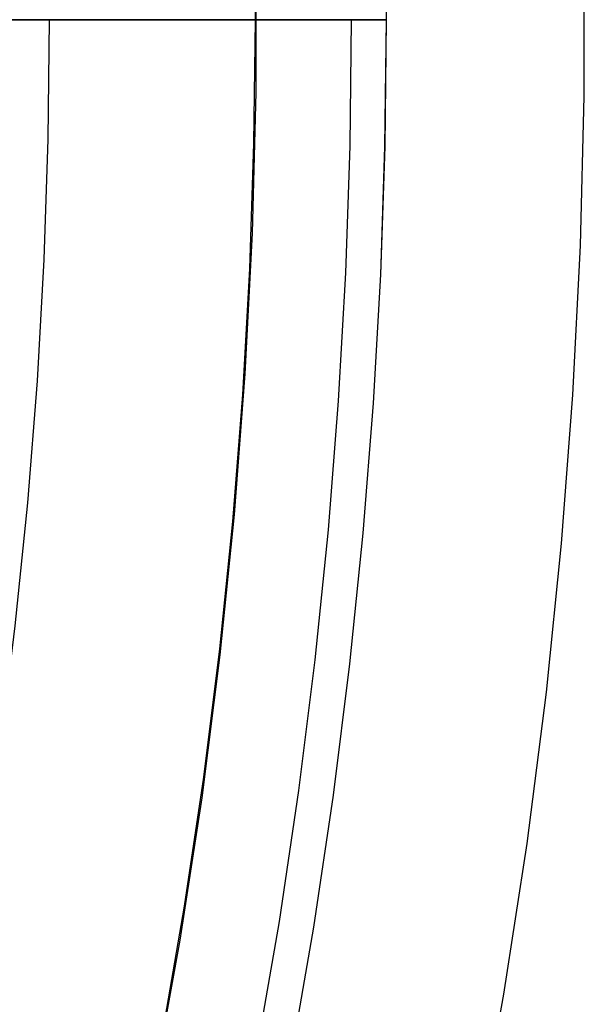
# Model space of a CAD drawing. Header units: millimetres. Extents: x -14 to 488, y -50 to 50.
# Tile 202 of 256: x 399 to 401.46, y -4.62 to -0.32. Entities that reach past the tile are written whole.
import ezdxf

# ---------------------------------------------------------------- set-up
doc = ezdxf.new("R2010")
doc.units = ezdxf.units.MM
doc.header["$MEASUREMENT"] = 0
doc.layers.add('Default', color=7, linetype='Continuous')

msp = doc.modelspace()

# ---------------------------------------------------------------- linework, layer by layer
at = {"layer": 'Default'}
for points in [[(400.0187, 0.2264), (400.0247, -0.3158)], [(400.5914, 0.2392), (400.5976, -0.3158)], [(400.5915, 0.2392), (400.5976, -0.3158)], [(399.9318, -9.0929), (400.1501, -8.4623), (400.352, -7.8263), (400.5375, -7.1852), (400.7063, -6.5396), (400.8585, -5.8898), (400.9939, -5.2364), (401.1124, -4.5796), (401.2139, -3.9201), (401.2984, -3.2581), (401.3645, -2.6081), (401.4141, -1.9565), (401.4473, -1.304), (401.464, -0.6508), (401.4642, 0.0026)], [(399.9318, -9.0929), (400.1501, -8.4623), (400.352, -7.8263), (400.5375, -7.1852), (400.7063, -6.5396), (400.8585, -5.8898), (400.9939, -5.2364), (401.1124, -4.5796), (401.2139, -3.9201), (401.2984, -3.2581), (401.3645, -2.6081), (401.4141, -1.9565), (401.4473, -1.304), (401.464, -0.6508), (401.4642, 0.0026)], [(398.3605, -9.1962), (398.582, -8.6061), (398.7882, -8.0105), (398.979, -7.4097), (399.1541, -6.8042), (399.3136, -6.1944), (399.4573, -5.5807), (399.5852, -4.9634), (399.6971, -4.3431), (399.7931, -3.7202), (399.8728, -3.0949), (399.9353, -2.4809), (399.9822, -1.8655), (400.0135, -1.2492), (400.0293, -0.6322), (400.0295, -0.015)], [(398.3605, -9.1962), (398.582, -8.6061), (398.7882, -8.0105), (398.979, -7.4097), (399.1541, -6.8042), (399.3136, -6.1944), (399.4573, -5.5807), (399.5852, -4.9634), (399.6971, -4.3431), (399.7931, -3.7202), (399.8728, -3.0949), (399.9353, -2.4809), (399.9822, -1.8655), (400.0135, -1.2492), (400.0293, -0.6322), (400.0295, -0.015)], [(399.1251, -0.3158), (399.1193, -0.838), (399.1018, -1.3647), (399.0721, -1.8954), (399.03, -2.4299), (398.9752, -2.9677), (398.9075, -3.5085), (398.8266, -4.0518), (398.7323, -4.5971), (398.6244, -5.1441), (398.5026, -5.6922), (398.3669, -6.2409), (398.2169, -6.7899), (398.0527, -7.3384), (397.874, -7.8861), (397.6809, -8.4323), (397.4732, -8.9765)], [(400.0247, -0.3158), (400.0187, -0.858), (400.0004, -1.4048), (399.9696, -1.9558), (399.9259, -2.5107), (399.869, -3.0691), (399.7988, -3.6306), (399.7148, -4.1946), (399.6169, -4.7608), (399.5048, -5.3287), (399.3784, -5.8977), (399.2374, -6.4675), (399.0818, -7.0374), (398.9112, -7.6069), (398.7257, -8.1755), (398.5252, -8.7426), (398.3096, -9.3077)], [(400.4448, -0.3158), (400.4387, -0.8673), (400.4201, -1.4235), (400.3887, -1.984), (400.3443, -2.5485), (400.2865, -3.1165), (400.215, -3.6876), (400.1296, -4.2613), (400.03, -4.8372), (399.916, -5.4149), (399.7874, -5.9937), (399.644, -6.5733), (399.4856, -7.153), (399.3122, -7.7323), (399.1235, -8.3107), (398.9195, -8.8875), (398.7002, -9.4623)], [(400.5976, -0.3158), (400.5915, -0.8707), (400.5728, -1.4303), (400.5412, -1.9943), (400.4965, -2.5622), (400.4383, -3.1337), (400.3664, -3.7083), (400.2804, -4.2856), (400.1802, -4.865), (400.0655, -5.4462), (399.9362, -6.0286), (399.7919, -6.6118), (399.6325, -7.195), (399.458, -7.7779), (399.2682, -8.3598), (399.0629, -8.9402)], [(400.5976, -0.3158), (400.5914, -0.8707), (400.5727, -1.4303), (400.5412, -1.9943), (400.4965, -2.5622), (400.4383, -3.1337), (400.3664, -3.7083), (400.2804, -4.2856), (400.1802, -4.865), (400.0655, -5.4462), (399.9361, -6.0286), (399.7919, -6.6118), (399.6325, -7.195), (399.458, -7.7779), (399.2682, -8.3598), (399.0629, -8.9402)]]:
    msp.add_lwpolyline(points, dxfattribs=at)
at = {"layer": 'Default', "extrusion": (0.113737, 0.993511, 0)}
for points in [[(-396.1952, 22.4213), (-396.1955, 22.3872), (-396.1966, 22.3528), (-396.1984, 22.3181), (-396.201, 22.2832), (-396.2043, 22.248), (-396.2084, 22.2127), (-396.2134, 22.1772), (-396.2191, 22.1416), (-396.2257, 22.1058), (-396.2331, 22.07), (-396.2414, 22.0342), (-396.2505, 21.9983), (-396.2606, 21.9625), (-396.2715, 21.9267), (-396.2832, 21.891), (-396.2959, 21.8554), (-396.3095, 21.82), (-396.3239, 21.7848), (-396.3392, 21.7499), (-396.3555, 21.7152), (-396.3726, 21.6809), (-396.3905, 21.6469), (-396.4094, 21.6133), (-396.429, 21.5801), (-396.4496, 21.5474), (-396.4709, 21.5151), (-396.4931, 21.4834), (-396.5161, 21.4523), (-396.5398, 21.4218), (-396.5643, 21.392), (-396.5895, 21.3628), (-396.6154, 21.3343), (-396.642, 21.3065), (-396.6693, 21.2795), (-396.6972, 21.2532), (-396.7256, 21.2278), (-396.7547, 21.2032), (-396.7842, 21.1794), (-396.8143, 21.1566), (-396.8449, 21.1346), (-396.8758, 21.1135), (-396.9072, 21.0933), (-396.9389, 21.074), (-396.971, 21.0557), (-397.0034, 21.0383), (-397.036, 21.0219), (-397.0688, 21.0064), (-397.1019, 20.9919), (-397.1351, 20.9783), (-397.1684, 20.9657), (-397.2018, 20.9541), (-397.2352, 20.9433), (-397.2687, 20.9335), (-397.3022, 20.9247), (-397.3356, 20.9167), (-397.3689, 20.9096), (-397.4022, 20.9035), (-397.4353, 20.8982), (-397.4683, 20.8938), (-397.5011, 20.8902), (-397.5337, 20.8874), (-397.5661, 20.8855), (-397.5982, 20.8844), (-397.63, 20.884), (-397.6619, 20.8844), (-397.694, 20.8855), (-397.7264, 20.8874), (-397.759, 20.8902), (-397.7918, 20.8938), (-397.8248, 20.8982), (-397.8579, 20.9035), (-397.8911, 20.9096), (-397.9245, 20.9167), (-397.9579, 20.9247), (-397.9914, 20.9335), (-398.0249, 20.9433), (-398.0583, 20.9541), (-398.0917, 20.9657), (-398.125, 20.9783), (-398.1582, 20.9919), (-398.1913, 21.0064), (-398.2241, 21.0219), (-398.2567, 21.0383), (-398.2891, 21.0557), (-398.3211, 21.074), (-398.3529, 21.0933), (-398.3843, 21.1135), (-398.4152, 21.1346), (-398.4458, 21.1566), (-398.4758, 21.1794), (-398.5054, 21.2032), (-398.5345, 21.2278), (-398.5629, 21.2532), (-398.5908, 21.2795), (-398.6181, 21.3065), (-398.6447, 21.3343), (-398.6706, 21.3628), (-398.6958, 21.392), (-398.7203, 21.4218), (-398.744, 21.4523), (-398.767, 21.4834), (-398.7892, 21.5151), (-398.8105, 21.5474), (-398.831, 21.5801), (-398.8507, 21.6133), (-398.8696, 21.6469), (-398.8875, 21.6809), (-398.9046, 21.7152), (-398.9209, 21.7499), (-398.9362, 21.7848), (-398.9506, 21.82), (-398.9642, 21.8554), (-398.9769, 21.891), (-398.9886, 21.9267), (-398.9995, 21.9625), (-399.0095, 21.9983), (-399.0187, 22.0342), (-399.027, 22.07), (-399.0344, 22.1058), (-399.041, 22.1416), (-399.0467, 22.1772), (-399.0517, 22.2127), (-399.0558, 22.248), (-399.0591, 22.2832), (-399.0617, 22.3181), (-399.0635, 22.3528), (-399.0646, 22.3872), (-399.0649, 22.4213)], [(-399.0649, 22.4213), (-399.0646, 22.4554), (-399.0635, 22.4899), (-399.0617, 22.5245), (-399.0591, 22.5595), (-399.0558, 22.5946), (-399.0517, 22.6299), (-399.0467, 22.6654), (-399.041, 22.7011), (-399.0344, 22.7368), (-399.027, 22.7726), (-399.0187, 22.8085), (-399.0095, 22.8443), (-398.9995, 22.8802), (-398.9886, 22.916), (-398.9769, 22.9516), (-398.9642, 22.9872), (-398.9506, 23.0226), (-398.9362, 23.0578), (-398.9209, 23.0927), (-398.9046, 23.1274), (-398.8875, 23.1618), (-398.8696, 23.1958), (-398.8507, 23.2294), (-398.831, 23.2626), (-398.8105, 23.2953), (-398.7892, 23.3275), (-398.767, 23.3592), (-398.744, 23.3903), (-398.7203, 23.4208), (-398.6958, 23.4507), (-398.6706, 23.4799), (-398.6447, 23.5084), (-398.6181, 23.5362), (-398.5908, 23.5632), (-398.5629, 23.5894), (-398.5345, 23.6148), (-398.5054, 23.6394), (-398.4758, 23.6632), (-398.4458, 23.6861), (-398.4152, 23.7081), (-398.3843, 23.7292), (-398.3529, 23.7493), (-398.3211, 23.7686), (-398.2891, 23.7869), (-398.2567, 23.8043), (-398.2241, 23.8207), (-398.1913, 23.8362), (-398.1582, 23.8507), (-398.125, 23.8643), (-398.0917, 23.8769), (-398.0583, 23.8886), (-398.0249, 23.8993), (-397.9914, 23.9091), (-397.9579, 23.918), (-397.9245, 23.9259), (-397.8911, 23.933), (-397.8579, 23.9392), (-397.8248, 23.9444), (-397.7918, 23.9489), (-397.759, 23.9524), (-397.7264, 23.9552), (-397.694, 23.9571), (-397.6619, 23.9583), (-397.63, 23.9587), (-397.5982, 23.9583), (-397.5661, 23.9571), (-397.5337, 23.9552), (-397.5011, 23.9524), (-397.4683, 23.9489), (-397.4353, 23.9444), (-397.4022, 23.9392), (-397.3689, 23.933), (-397.3356, 23.9259), (-397.3022, 23.918), (-397.2687, 23.9091), (-397.2352, 23.8993), (-397.2018, 23.8886), (-397.1684, 23.8769), (-397.1351, 23.8643), (-397.1019, 23.8507), (-397.0688, 23.8362), (-397.036, 23.8207), (-397.0034, 23.8043), (-396.971, 23.7869), (-396.9389, 23.7686), (-396.9072, 23.7493), (-396.8758, 23.7292), (-396.8449, 23.7081), (-396.8143, 23.6861), (-396.7842, 23.6632), (-396.7547, 23.6394), (-396.7256, 23.6148), (-396.6972, 23.5894), (-396.6693, 23.5632), (-396.642, 23.5362), (-396.6154, 23.5084), (-396.5895, 23.4799), (-396.5643, 23.4507), (-396.5398, 23.4208), (-396.5161, 23.3903), (-396.4931, 23.3592), (-396.4709, 23.3275), (-396.4496, 23.2953), (-396.429, 23.2626), (-396.4094, 23.2294), (-396.3905, 23.1958), (-396.3726, 23.1618), (-396.3555, 23.1274), (-396.3392, 23.0927), (-396.3239, 23.0578), (-396.3095, 23.0226), (-396.2959, 22.9872), (-396.2832, 22.9516), (-396.2715, 22.916), (-396.2606, 22.8802), (-396.2505, 22.8443), (-396.2414, 22.8085), (-396.2331, 22.7726), (-396.2257, 22.7368), (-396.2191, 22.7011), (-396.2134, 22.6654), (-396.2084, 22.6299), (-396.2043, 22.5946), (-396.201, 22.5595), (-396.1984, 22.5245), (-396.1966, 22.4899), (-396.1955, 22.4554), (-396.1952, 22.4213)]]:
    msp.add_lwpolyline(points, dxfattribs=at)
at = {"layer": 'Default'}
for points in [[(399.9571, -0.3158, 93.2813), (400.5976, -0.3158, 30.9761), (400.5858, -0.3158, 30.188), (400.571, -0.3158, 29.8217), (400.5506, -0.3158, 29.4732), (400.5249, -0.3158, 29.1418), (400.4943, -0.3158, 28.8272), (400.459, -0.3158, 28.5287), (400.4194, -0.3158, 28.2458), (400.3757, -0.3158, 27.9779), (400.3283, -0.3158, 27.7245), (400.2775, -0.3158, 27.485), (400.2235, -0.3158, 27.259), (400.1667, -0.3158, 27.0457), (400.1073, -0.3158, 26.8448), (400.0457, -0.3158, 26.6557), (399.9822, -0.3158, 26.4777), (399.9171, -0.3158, 26.3104), (399.8507, -0.3158, 26.1532), (399.7832, -0.3158, 26.0056), (399.715, -0.3158, 25.867), (399.6464, -0.3158, 25.7369), (399.5777, -0.3158, 25.6147), (399.5092, -0.3158, 25.4999), (399.4412, -0.3158, 25.392), (399.374, -0.3158, 25.2903), (399.3079, -0.3158, 25.1943), (398.9014, -0.3158, 24.6375)], [(398.9014, -0.3158, 20.8625), (399.3079, -0.3158, 20.3055), (399.374, -0.3158, 20.2095), (399.4412, -0.3158, 20.1077), (399.5092, -0.3158, 19.9995), (399.5777, -0.3158, 19.8845), (399.6464, -0.3158, 19.7621), (399.715, -0.3158, 19.6317), (399.7832, -0.3158, 19.4928), (399.8507, -0.3158, 19.3448), (399.9171, -0.3158, 19.1871), (399.9822, -0.3158, 19.0193), (400.0457, -0.3158, 18.8408), (400.1073, -0.3158, 18.6509), (400.1667, -0.3158, 18.4493), (400.2235, -0.3158, 18.2352), (400.2775, -0.3158, 18.0082), (400.3283, -0.3158, 17.7678), (400.3757, -0.3158, 17.5133), (400.4194, -0.3158, 17.2442), (400.459, -0.3158, 16.9599), (400.4943, -0.3158, 16.66), (400.5249, -0.3158, 16.3438), (400.5506, -0.3158, 16.0108), (400.571, -0.3158, 15.6605), (400.5858, -0.3158, 15.2923), (400.5976, -0.3158, 14.5), (400.5487, -0.3158, 9.9315), (400.4927, -0.3158, 8.223), (400.4198, -0.3158, 6.835), (400.3334, -0.3158, 5.7201), (400.2367, -0.3158, 4.8308), (400.1854, -0.3158, 4.4559), (400.1327, -0.3158, 4.1196), (400.079, -0.3158, 3.8159), (400.0247, -0.3158, 3.5391), (399.9701, -0.3158, 3.2837), (399.915, -0.3158, 3.0479), (399.8592, -0.3158, 2.8303), (399.8022, -0.3158, 2.6296), (399.7439, -0.3158, 2.4444), (399.6839, -0.3158, 2.2736), (399.6532, -0.3158, 2.1931), (399.6219, -0.3158, 2.1157), (399.5901, -0.3158, 2.0412), (399.5577, -0.3158, 1.9695), (399.5247, -0.3158, 1.9004), (399.4909, -0.3158, 1.8337), (399.4565, -0.3158, 1.7693), (399.4213, -0.3158, 1.7069), (399.3853, -0.3158, 1.6466), (399.3485, -0.3158, 1.588), (399.3109, -0.3158, 1.531), (399.2723, -0.3158, 1.4754), (399.2328, -0.3158, 1.4212), (399.1924, -0.3158, 1.3681), (399.1509, -0.3158, 1.3159), (399.1084, -0.3158, 1.2646), (399.0201, -0.3158, 1.1636), (398.9271, -0.3158, 1.0639)]]:
    msp.add_polyline3d(points, dxfattribs=at)

doc.saveas('drawing.dxf')
